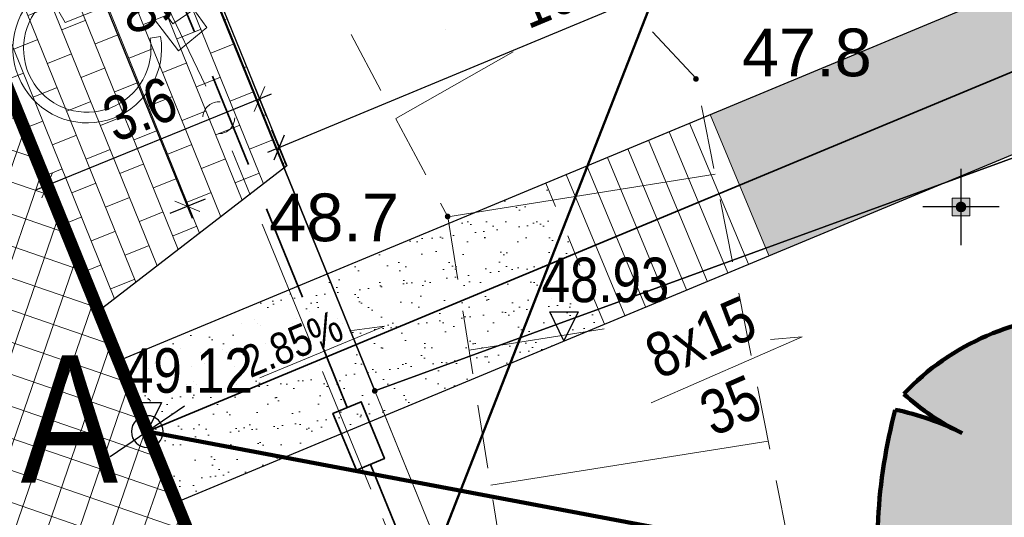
# Model space of a CAD drawing. Header units: metres. Extents: x 0 to 5465380, y 0 to 5925815.
# Tile 28 of 141: x 5463851 to 5463867, y 5925535 to 5925543. Entities that reach past the tile are written whole.
import ezdxf

# ---------------------------------------------------------------- set-up
doc = ezdxf.new("R2010")
doc.units = ezdxf.units.M
for name, pattern in [('1_1MM', [1, 0.5, -0.5]), ('ACAD_ISO10W100', [18.5, 12, -3, 0.5, -3]), ('CENTER2', [1.125, 0.75, -0.125, 0.125, -0.125]), ('HIDDEN', [0.375, 0.25, -0.125]), ('PRZER0_8-0_8', [1.6, 0.8, -0.8]), ('PRZER1-1', [2, 1, -1]), ('PRZER2-1', [3, 2, -1]), ('PRZER3-1', [4, 3, -1]), ('PRZER4-1', [5, 4, -1])]:
    doc.linetypes.add(name, pattern=pattern)
for name, color, linetype, lineweight in [('! DB - Krawężnik kamienny 15x30 obniżony do 3cm', 5, 'HIDDEN', 30), ('! DB - Nawierzchnia zjazdów', 6, 'Continuous', 30), ('!_proj_t_miasto', 30, 'HIDDEN', 35), ('#DEMCAD_OPR.OŚW.ZEW_1_Nr_Pióra__3', 30, 'Continuous', 18), ('#DEMCAD_OPR.OŚW.ZEW_1_Nr_Pióra__5', 161, 'Continuous', 25), ('#DEMCAD_OPR.OŚW.ZEW_1_Nr_Pióra__6', 5, 'Continuous', 35), ('$DR - krawężnik obniżony 15x22 h2cm', 202, '1_1MM', 13), ('$DR - krawężnik wyniesiony 15x30 h12cm', 202, 'Continuous', 30), ('$DR - obrzeże 8x30', 34, 'Continuous', 30), ('$DR - osie ścieżek', 7, 'CENTER2', 15), ('$DR - schody', 7, 'Continuous', 13), ('$DR - spadki nawierzchni', 250, 'Continuous', 0), ('$DR - wyp. chodnik', 44, 'Continuous', 5), ('$DR - wyp. miejsca postojowe', 20, 'Continuous', 5), ('$DR - zał. arch.', 7, 'Continuous', 13), ('$DR - zał. droga', 7, 'Continuous', 13), ('$DR - zał. mapa', 250, 'Continuous', 0), ('____rosliny_Nr_Pióra__161', 62, 'Continuous', 0), ('____rosliny_Nr_Pióra__165', 62, 'Continuous', 200), ('____rosliny_Nr_Pióra__2', 251, 'Continuous', 15), ('_LL_KS_Opisy_Nr_Pióra__7', 7, 'Continuous', 35), ('MODULES_Nr_Pióra__197', 113, 'Continuous', 50)]:
    doc.layers.add(name, color=color, linetype=linetype, lineweight=lineweight)
for name, color, linetype in [('$DR - opis', 1, 'Continuous'), ('$DR - rzędne', 1, 'Continuous'), ('$DR - wymiary', 7, 'Continuous'), ('____rosliny', 7, 'Continuous'), ('AecObjExplode_rys 1_Vport_D5A', 7, 'Continuous'), ('AecObjExplode_rys 3_Vport_DDD', 7, 'Continuous'), ('AecObjExplode_rys 4_Vport_E22', 7, 'Continuous'), ('C-DROGI-SYTUACJA', 7, 'Continuous'), ('C-DROGI-SYTUACJA-ETYKIETY', 7, 'Continuous')]:
    doc.layers.add(name, color=color, linetype=linetype)
for name, color, linetype, lineweight, true_color in [('CC_Punkt wysokościowy', 7, 'Continuous', 18, 0x0a0909), ('CC_Skarpa', 7, 'PRZER2-1', 18, 0x0a0909), ('EGBD03', 7, 'Continuous', 18, 0x008000), ('EGBK02', 7, 'PRZER3-1', 18, 0x008000), ('EGBP04', 7, 'Continuous', 18, 0x008000), ('EGBU01', 7, 'PRZER1-1', 18, 0x008000), ('ZUD_22_2022_t', 7, 'PRZER4-1', 18, 0xff9100)]:
    doc.layers.add(name, color=color, linetype=linetype, lineweight=lineweight, true_color=true_color)
doc.styles.add('Arial', font='arial.ttf')
doc.styles.add('ARIAL 2', font='ARIALN.TTF')
doc.dimstyles.new('LINIOWY', dxfattribs={"dimtxt": 0.7, "dimasz": 0.3, "dimexe": 0.3, "dimexo": 0, "dimgap": 0.2, "dimtad": 1, "dimzin": 9, "dimdsep": 46, "dimtxsty": 'ARIAL 2', "dimblk": 'OBLIQUE', "dimcen": 0, "dimdle": 0.2, "dimclrd": 7, "dimclre": 7, "dimclrt": 1, "dimadec": 0, "dimazin": 0, "dimtfac": 1, "dimtofl": 0, "dimtmove": 1, "dimatfit": 3, "dimldrblk": 'OBLIQUE', "dimfxl": 0.3, "dimfxlon": 1, "dimtolj": 1, "dimtzin": 1, "dimarcsym": 0})
pattern_1 = [(37.5, (500, 0), (-0.01600031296, 0.48941323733), [0, -0.38608, 0, -0.4318, 0, -0.41275]), (7.5, (500, 0), (0.44952328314, 0.71682510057), [0, -0.20828, 0, -0.34798, 0, -0.13335]), (327.5, (499.6876, 0), (0.790992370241, 0.001437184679), [0, -0.127, 0, -0.4572, 0, -0.5969]), (317.5, (499.6876, 0), (0.76355645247, 0.22292932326), [0, -0.0635, 0, -0.29972, 0, -0.3429])]

# ---------------------------------------------------------------- blocks, each defined once
blk = doc.blocks.new('EPPGN')
blk.add_hatch(color=0).paths.add_polyline_path([(0, -0.09), (0.027812, -0.085595), (0.052901, -0.072812), (0.072812, -0.052901), (0.085595, -0.027812), (0.09, 0), (0.085595, 0.027812), (0.072812, 0.052901), (0.052901, 0.072812), (0.027812, 0.085595), (0, 0.09), (-0.027812, 0.085595), (-0.052901, 0.072812), (-0.072812, 0.052901), (-0.085595, 0.027812), (-0.09, 0), (-0.085595, -0.027812), (-0.072812, -0.052901), (-0.052901, -0.072812), (-0.027812, -0.085595)])
blk = doc.blocks.new('GK.6640.1913.2022 szara')
at = {"layer": 'CC_Punkt wysokościowy'}
for points in [[(5463862.052, 5925542.017, 1), (5463861.962, 5925542.017, 1)], [(5463858.151, 5925539.856, 1), (5463858.061, 5925539.856, 1)]]:
    blk.add_hatch(color=252, dxfattribs=at).paths.add_polyline_path(points)
at = {"layer": 'CC_Skarpa', "color": 252, "ltscale": 0.5}
for p, q in [((5463862.008, 5925542.025), (5463850.254, 5925554.638)), ((5463850.254, 5925554.638), (5463858.11, 5925539.853)), ((5463864.924, 5925527.372), (5463862.008, 5925542.025)), ((5463858.11, 5925539.853), (5463860.592, 5925524.286))]:
    blk.add_line(p, q, dxfattribs=at)
at = {"layer": 'CC_Skarpa', "color": 252, "linetype": 'Continuous'}
for p, q in [((5463858.11, 5925539.853), (5463862.307, 5925540.523)), ((5463858.444, 5925537.755), (5463860.567, 5925538.093)), ((5463858.783, 5925535.632), (5463863.142, 5925536.327))]:
    blk.add_line(p, q, dxfattribs=at)
blk.add_lwpolyline([(5463857.29, 5925541.396), (5463859.136, 5925542.442)], dxfattribs=at)
at = {"layer": 'EGBD03', "color": 52, "linetype": 'Continuous', "lineweight": 30}
blk.add_lwpolyline([(5463976.53, 5925486.659), (5463970.344, 5925578.524), (5463983.032, 5925590.042), (5463928.32, 5925650.72), (5463927.256, 5925651.9), (5463894.766, 5925638.737), (5463911.73, 5925597.06), (5463843.77, 5925569.527), (5463856.962, 5925537.116), (5463925.884, 5925562.287), (5463928.865, 5925568.698), (5463933.562, 5925570.413), (5463940.422, 5925551.628), (5463935.726, 5925549.913), (5463929.655, 5925553.021), (5463860.732, 5925527.855), (5463901.732, 5925427.127), (5463960.738, 5925457.702)], close=True, dxfattribs=at)
blk.add_lwpolyline([(5463824.164, 5925585.789), (5463828.477, 5925575.152), (5463845.745, 5925532.569), (5463890.8, 5925421.463), (5463901.732, 5925427.127), (5463860.732, 5925527.855), (5463929.655, 5925553.021), (5463935.726, 5925549.913), (5463940.422, 5925551.628), (5463933.562, 5925570.413), (5463928.865, 5925568.698), (5463925.884, 5925562.287), (5463856.962, 5925537.116), (5463843.77, 5925569.527)], dxfattribs=at)
at = {"layer": 'EGBK02', "color": 252, "linetype": 'PRZER3-1', "lineweight": 18, "ltscale": 0.5}
blk.add_lwpolyline([(5463856.962, 5925537.116), (5463860.732, 5925527.855), (5463899.34, 5925515.62), (5463908.85, 5925504.3), (5463937.87, 5925497.24), (5463946.13, 5925487.11), (5463947.1, 5925482.79), (5463950.95, 5925472.07), (5463950.99, 5925465.56), (5463952.34, 5925458.74), (5463949.58, 5925451.92), (5463960.738, 5925457.702), (5463976.53, 5925486.659), (5463970.344, 5925578.524), (5463983.032, 5925590.042), (5463928.32, 5925650.72), (5463927.256, 5925651.9), (5463894.766, 5925638.737), (5463911.73, 5925597.06), (5463843.77, 5925569.527)], close=True, dxfattribs=at)
blk.add_lwpolyline([(5463949.58, 5925451.92), (5463952.34, 5925458.74), (5463950.99, 5925465.56), (5463950.95, 5925472.07), (5463947.1, 5925482.79), (5463946.13, 5925487.11), (5463937.87, 5925497.24), (5463908.85, 5925504.3), (5463899.34, 5925515.62), (5463860.732, 5925527.855), (5463856.962, 5925537.116), (5463843.77, 5925569.527), (5463911.73, 5925597.06), (5463894.766, 5925638.737), (5463873.872, 5925630.272)], dxfattribs=at)
at = {"layer": 'EGBU01', "color": 252, "linetype": 'PRZER1-1', "ltscale": 0.5}
blk.add_lwpolyline([(5463856.962, 5925537.116), (5463860.732, 5925527.855), (5463899.34, 5925515.62), (5463908.85, 5925504.3), (5463937.87, 5925497.24), (5463946.13, 5925487.11), (5463947.1, 5925482.79), (5463950.95, 5925472.07), (5463950.99, 5925465.56), (5463952.34, 5925458.74), (5463949.58, 5925451.92), (5463960.738, 5925457.702), (5463976.53, 5925486.659), (5463970.344, 5925578.524), (5463983.032, 5925590.042), (5463928.32, 5925650.72), (5463927.256, 5925651.9), (5463894.766, 5925638.737), (5463911.73, 5925597.06), (5463843.77, 5925569.527)], close=True, dxfattribs=at)
blk.add_lwpolyline([(5463860.732, 5925527.855), (5463856.962, 5925537.116), (5463843.77, 5925569.527), (5463911.73, 5925597.06), (5463894.766, 5925638.737), (5463873.872, 5925630.272)], dxfattribs=at)
at = {"layer": 'ZUD_22_2022_t', "color": 252, "ltscale": 0.5}
for points in [[(5463854.305, 5925541.906), (5463851.991, 5925546.745), (5463846.281, 5925562.073), (5463842.347, 5925571.734)], [(5463877.765, 5925484.682), (5463854.719, 5925540.887)]]:
    blk.add_lwpolyline(points, dxfattribs=at)
at = {"layer": 'ZUD_22_2022_t', "color": 252, "linetype": 'PRZER0_8-0_8', "ltscale": 0.5}
blk.add_circle((5463854.511, 5925541.407), 0.25, dxfattribs=at)
at = {"layer": 'EGBP04', "color": 252, "lineweight": 18, "xscale": 0.5, "yscale": 0.5}
blk.add_blockref('EPPGN', (5463856.962, 5925537.116), dxfattribs=at)
at = {"layer": 'CC_Punkt wysokościowy', "color": 252, "lineweight": 0, "style": 'Arial'}
for s, p in [('47.8', (5463862.73, 5925542.059)), ('48.7', (5463855.303, 5925539.467))]:
    blk.add_text(s, height=0.75, dxfattribs=at).set_placement(p)
blk = doc.blocks.new('Znak osoby niepełnospr 12', base_point=(5464021.331, 5925651.474))
at = {"layer": '____rosliny_Nr_Pióra__2', "linetype": 'Continuous'}
for p, q in [((5464020.815, 5925653.231), (5464021.002, 5925651.833)), ((5464021.148, 5925652.591), (5464021.049, 5925653.076)), ((5464022.023, 5925652.588), (5464021.148, 5925652.591)), ((5464022.022, 5925652.397), (5464022.023, 5925652.588)), ((5464020.74, 5925652.41), (5464020.763, 5925652.238)), ((5464021.257, 5925652.058), (5464021.187, 5925652.4)), ((5464021.187, 5925652.4), (5464022.022, 5925652.397)), ((5464022.346, 5925652.053), (5464021.257, 5925652.058)), ((5464022.562, 5925651.176), (5464022.346, 5925652.053)), ((5464021.002, 5925651.833), (5464022.189, 5925651.828)), ((5464022.189, 5925651.828), (5464022.482, 5925650.754)), ((5464022.95, 5925651.26), (5464022.562, 5925651.176)), ((5464023.034, 5925650.921), (5464022.95, 5925651.26)), ((5464022.308, 5925651.065), (5464022.145, 5925651.102)), ((5464022.482, 5925650.754), (5464023.034, 5925650.921))]:
    blk.add_line(p, q, dxfattribs=at)
for centre, major_axis, start_param, end_param in [((5464021.093, 5925653.414), (0.334, 0), 4.583801, 10.008202), ((5464021.169, 5925651.324), (1.168, 0), 1.947533, 6.059917), ((5464021.169, 5925651.324), (1.001, 0), 1.989195, 6.059917)]:
    blk.add_ellipse(centre, major_axis=major_axis, ratio=0.999933, start_param=start_param, end_param=end_param, dxfattribs=at)
blk = doc.blocks.new('Symbol drzewa rzut 1 12_2', base_point=(5464021.331, 5925651.474))
at = {"layer": '____rosliny_Nr_Pióra__161', "linetype": 'Continuous'}
blk.add_hatch(color=256, dxfattribs=at).paths.add_polyline_path([(5464019.976, 5925648.908, 0.102387), (5464021.145, 5925648.482, 0.189926), (5464022.532, 5925648.9, 0.058172), (5464022.043, 5925650.033, 0.060987), (5464022.784, 5925649.08, 0.261493), (5464023.889, 5925650.213, -0.023868), (5464024.071, 5925650.708, 0.176093), (5464024.209, 5925652.088, -0.033475), (5464022.89, 5925651.757, 0.059133), (5464024.03, 5925652.246, 0.165491), (5464023.55, 5925653.464, 0.138163), (5464021.983, 5925654.408, 0.117282), (5464021.574, 5925653.179, -0.017941), (5464021.76, 5925654.455, 0.21157), (5464018.862, 5925653.307, 0.07472), (5464019.763, 5925652.668, 0.066738), (5464018.72, 5925653.064, 0.048896), (5464018.403, 5925651.358, 0.176271), (5464018.949, 5925649.555, -0.009616), (5464019.736, 5925650.192, 0.030984), (5464019.1, 5925649.388, -0.00375)], flags=0)
at = {"layer": '____rosliny_Nr_Pióra__165', "linetype": 'Continuous'}
for centre, radius, start, end in [((5464021.606, 5925650.61), 3.848, 87.7038, 135.4874), ((5464039.435, 5925651.228), 17.968, 169.6537, 173.7651), ((5464024.363, 5925652.933), 2.799, 148.201, 174.9578), ((5464021.092, 5925651.156), 3.372, 43.1971, 74.6625), ((5464022, 5925652.149), 2.032, 2.7308, 40.3178), ((5464021.44, 5925655.985), 3.717, 226.083, 243.1759), ((5464027.263, 5925650.594), 8.893, 163.8748, 175.0721), ((5464017.763, 5925648.978), 4.197, 61.5472, 76.8198), ((5464021.4, 5925656.805), 5.263, 286.4462, 299.9827), ((5464021.086, 5925661.76), 10.165, 280.2246, 287.8936), ((5464022.242, 5925651.587), 2.029, 334.319, 14.2669), ((5464021.154, 5925651.207), 2.755, 176.8614, 216.849), ((5464029.159, 5925648.553), 5.525, 157.0402, 162.5092), ((5464022.327, 5925650.631), 1.616, 286.4227, 345.04), ((5464035.9, 5925629.435), 26.309, 127.9083, 130.1121), ((5464025.894, 5925644.662), 8.277, 138.0797, 145.1786), ((5464026.305, 5925652.583), 4.967, 210.8951, 224.8549), ((5464017.436, 5925647.374), 5.32, 16.6807, 29.9976), ((5463987.474, 5925590.705), 66.663, 60.81982, 61.67915), ((5464021.589, 5925651.518), 3.068, 238.2841, 261.668), ((5464021.307, 5925650.451), 1.976, 265.2902, 308.3056)]:
    blk.add_arc(centre, radius, start, end, dxfattribs=at)
blk = doc.blocks.new('świetlica_bezrzecze_PB_PZT oczyszczony')
at = {"layer": '#DEMCAD_OPR.OŚW.ZEW_1_Nr_Pióra__3', "linetype": 'Continuous'}
blk.add_hatch(color=256, dxfattribs=at).paths.add_polyline_path([(5463866.242, 5925540.006, 1), (5463866.097, 5925540.006, 1)], flags=0)
at = {"layer": '#DEMCAD_OPR.OŚW.ZEW_1_Nr_Pióra__6', "linetype": 'Continuous'}
blk.add_hatch(color=256, dxfattribs=at).paths.add_polyline_path([(5463866.31, 5925540.146), (5463866.03, 5925540.146), (5463866.03, 5925539.866), (5463866.31, 5925539.866)], flags=0)
at = {"layer": '#DEMCAD_OPR.OŚW.ZEW_1_Nr_Pióra__3', "linetype": 'Continuous', "flags": 128}
blk.add_lwpolyline([(5463866.03, 5925540.146), (5463866.31, 5925540.146), (5463866.31, 5925539.866), (5463866.03, 5925539.866)], close=True, dxfattribs=at)
at = {"layer": '#DEMCAD_OPR.OŚW.ZEW_1_Nr_Pióra__5', "linetype": 'Continuous', "flags": 128}
for points in [[(5463866.17, 5925540.606), (5463866.17, 5925539.406)], [(5463866.77, 5925540.006), (5463865.57, 5925540.006)]]:
    blk.add_lwpolyline(points, dxfattribs=at)
at = {"layer": '#DEMCAD_OPR.OŚW.ZEW_1_Nr_Pióra__6', "linetype": 'Continuous'}
blk.add_circle((5463866.17, 5925540.006), 0.0725, dxfattribs=at)
at = {"layer": '_LL_KS_Opisy_Nr_Pióra__7', "linetype": 'Continuous'}
blk.add_line((5463858.07, 5925542.795), (5463858.07, 5925542.795), dxfattribs=at)
at = {"layer": 'MODULES_Nr_Pióra__197', "linetype": 'Continuous'}
blk.add_line((5463857.403, 5925533.235), (5463864.903, 5925552.41), dxfattribs=at)
at = {"layer": '____rosliny', "linetype": 'Continuous'}
for name, p, rotation in [('Znak osoby niepełnospr 12', (5463852.538, 5925542.695), 22.10784452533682), ('Symbol drzewa rzut 1 12_2', (5463867.791, 5925535.3), 1.544128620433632)]:
    blk.add_blockref(name, p, dxfattribs=dict(at, rotation=rotation))
blk = doc.blocks.new('Rys. 2. Plan sytuacyjny Cynamonowa')
at = {"layer": '! DB - Nawierzchnia zjazdów', "lineweight": 9, "true_color": 0x5994a6}
h = blk.add_hatch(dxfattribs=at)
h.set_pattern_fill('ANSI37', color=135, scale=0.15, angle=26)
h.set_pattern_definition([(71, (0, 0), (-0.45030322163, 0.15505183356), []), (161, (0, 0), (-0.15505183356, -0.45030322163), [])])
edge = h.paths.add_edge_path()
edge.add_line((5463812.143, 5925608.65), (5463827.843, 5925615.171))
edge.add_arc((5463830.144, 5925609.63), 6, 112.5554, 202.1104)
edge.add_line((5463824.586, 5925607.372), (5463896.975, 5925429.191))
edge.add_arc((5463902.534, 5925431.449), 6, 202.1104, 297.3667)
edge.add_line((5463905.292, 5925426.121), (5463890.131, 5925418.273))
edge.add_arc((5463887.373, 5925423.602), 6, 297.3667, 382.1104)
edge.add_line((5463892.931, 5925425.86), (5463820.003, 5925605.367))
edge.add_arc((5463814.444, 5925603.109), 6, 22.1104, 112.5569)
at = {"layer": '! DB - Krawężnik kamienny 15x30 obniżony do 3cm', "color": 0, "lineweight": 50, "ltscale": 7}
blk.add_lwpolyline([(5463827.843, 5925615.171, 0.2, 0.2, 0.41194), (5463824.586, 5925607.372, 0.2, 0.2, 0), (5463896.975, 5925429.191, 0.2, 0.2, 0.441346), (5463905.292, 5925426.121, 0.2, 0.2, 0), (5463890.131, 5925418.273, 0.2, 0.2, 0.387592), (5463892.931, 5925425.86, 0.2, 0.2, 0), (5463820.003, 5925605.367, 0.2, 0.2, 0.416498), (5463812.143, 5925608.65, 0, 0, 0)], format="xyseb", dxfattribs=at)
at = {"layer": '!_proj_t_miasto', "ltscale": 6}
for points in [[(5463826.418, 5925610.832), (5463856.529, 5925536.854)], [(5463856.894, 5925535.959), (5463901.313, 5925426.828)]]:
    blk.add_lwpolyline(points, dxfattribs=at)
at = {"layer": '!_proj_t_miasto', "linetype": 'ByBlock', "ltscale": 6}
blk.add_lwpolyline([(5463856.675, 5925535.867), (5463856.303, 5925536.762), (5463856.749, 5925536.944), (5463857.112, 5925536.051), (5463856.675, 5925535.867)], dxfattribs=at)
blk = doc.blocks.new('_OBLIQUE')
at = {"color": 0, "linetype": 'ByBlock'}
blk.add_line((-0.5, -0.5), (0.5, 0.5), dxfattribs=at)
blk = doc.blocks.new('*D13')
at = {"layer": '$DR - spadki nawierzchni', "color": 7, "lineweight": -2, "transparency": 16777216}
for p, q in [((5463852.038, 5925545.688), (5463851.482, 5925545.462)), ((5463851.685, 5925545.76), (5463854.093, 5925539.831)), ((5463854.296, 5925540.129), (5463853.74, 5925539.903))]:
    blk.add_line(p, q, dxfattribs=at)
at = {"layer": 'Defpoints', "color": 0, "transparency": 16777216}
for p in [(5463853.32, 5925546.209), (5463855.578, 5925540.65), (5463854.018, 5925540.016)]:
    blk.add_point(p, dxfattribs=at)
at = {"layer": '$DR - spadki nawierzchni', "color": 7, "lineweight": -2, "transparency": 16777216, "xscale": 0.3, "yscale": 0.3, "zscale": 0.3}
for p, rotation in [((5463851.76, 5925545.575), 112.1081541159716), ((5463854.018, 5925540.016), 292.1081541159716)]:
    blk.add_blockref('_OBLIQUE', p, dxfattribs=dict(at, rotation=rotation))
at = {"layer": '$DR - spadki nawierzchni', "color": 1, "transparency": 16777216, "insert": (5463853.405, 5925543.006), "char_height": 0.7, "attachment_point": 5, "rotation": 292.1082, "style": 'ARIAL 2'}
blk.add_mtext('\\A1;6', dxfattribs=at)
blk = doc.blocks.new('*D14')
at = {"layer": '$DR - spadki nawierzchni', "color": 7, "lineweight": -2, "transparency": 16777216}
for p, q in [((5463855.263, 5925541.424), (5463855.038, 5925541.98)), ((5463855.336, 5925541.777), (5463851.63, 5925540.272)), ((5463851.929, 5925540.069), (5463851.703, 5925540.625))]:
    blk.add_line(p, q, dxfattribs=at)
at = {"layer": 'Defpoints', "color": 0, "transparency": 16777216}
for p in [(5463855.578, 5925540.65), (5463851.816, 5925540.347), (5463852.243, 5925539.295)]:
    blk.add_point(p, dxfattribs=at)
at = {"layer": '$DR - spadki nawierzchni', "color": 7, "lineweight": -2, "transparency": 16777216, "xscale": 0.3, "yscale": 0.3, "zscale": 0.3}
for p, rotation in [((5463855.15, 5925541.702), 22.11035172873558), ((5463851.816, 5925540.347), 202.1103517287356)]:
    blk.add_blockref('_OBLIQUE', p, dxfattribs=dict(at, rotation=rotation))
at = {"layer": '$DR - spadki nawierzchni', "color": 1, "transparency": 16777216, "insert": (5463853.273, 5925541.541), "char_height": 0.7, "attachment_point": 5, "rotation": 22.1104, "style": 'ARIAL 2'}
blk.add_mtext('\\A1;3.6', dxfattribs=at)
blk = doc.blocks.new('*D110')
at = {"layer": '$DR - wymiary', "color": 7, "lineweight": -2, "transparency": 16777216}
for p, q in [((5463865.005, 5925544.584), (5463864.775, 5925545.138)), ((5463865.075, 5925544.937), (5463855.274, 5925540.859)), ((5463855.574, 5925540.659), (5463855.344, 5925541.212))]:
    blk.add_line(p, q, dxfattribs=at)
at = {"layer": 'Defpoints', "color": 0, "transparency": 16777216}
for p in [(5463865.005, 5925544.584), (5463855.459, 5925540.936), (5463855.578, 5925540.65)]:
    blk.add_point(p, dxfattribs=at)
at = {"layer": '$DR - wymiary', "color": 7, "lineweight": -2, "transparency": 16777216, "xscale": 0.3, "yscale": 0.3, "zscale": 0.3}
for p, rotation in [((5463864.89, 5925544.861), 22.59708775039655), ((5463855.459, 5925540.936), 202.5970877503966)]:
    blk.add_blockref('_OBLIQUE', p, dxfattribs=dict(at, rotation=rotation))
at = {"layer": '$DR - wymiary', "color": 1, "transparency": 16777216, "insert": (5463859.96, 5925543.413), "char_height": 0.7, "attachment_point": 5, "rotation": 22.5971, "style": 'ARIAL 2'}
blk.add_mtext('\\A1;10.2', dxfattribs=at)
blk = doc.blocks.new('*D135')
at = {"layer": '$DR - wymiary', "color": 7, "lineweight": -2, "transparency": 16777216}
for p, q in [((5463954.935, 5925543.267), (5463950.079, 5925543.267)), ((5463955.535, 5925542.11), (5463954.935, 5925543.267)), ((5463956.528, 5925542.11), (5463955.535, 5925542.11))]:
    blk.add_line(p, q, dxfattribs=at)
at = {"layer": 'Defpoints', "color": 0, "transparency": 16777216}
for p in [(5463954.335, 5925543.267), (5463956.528, 5925542.11), (0, 0)]:
    blk.add_point(p, dxfattribs=at)
at = {"layer": '$DR - wymiary', "color": 1, "transparency": 16777216, "insert": (5463952.107, 5925543.825), "char_height": 0.7, "attachment_point": 5, "style": 'ARIAL 2'}
blk.add_mtext('\\A1;5925542.11', dxfattribs=at)
blk = doc.blocks.new('*D136')
at = {"layer": '$DR - wymiary', "color": 7, "lineweight": -2, "transparency": 16777216}
blk.add_line((5463956.528, 5925542.11), (5463956.528, 5925536.093), dxfattribs=at)
at = {"layer": 'Defpoints', "color": 0, "transparency": 16777216}
for p in [(5463956.528, 5925542.11), (5463956.528, 5925540.459), (0, 0)]:
    blk.add_point(p, dxfattribs=at)
at = {"layer": '$DR - wymiary', "color": 1, "transparency": 16777216, "insert": (5463955.971, 5925538.176), "char_height": 0.7, "attachment_point": 5, "rotation": 90, "style": 'ARIAL 2'}
blk.add_mtext('\\A1;5463956.53', dxfattribs=at)
blk = doc.blocks.new('*D137')
at = {"layer": '$DR - wymiary', "color": 7, "lineweight": -2, "transparency": 16777216}
blk.add_line((5463958.724, 5925585.382), (5463964.93, 5925585.382), dxfattribs=at)
at = {"layer": 'Defpoints', "color": 0, "transparency": 16777216}
for p in [(5463958.724, 5925585.382), (5463960.561, 5925585.382), (0, 0)]:
    blk.add_point(p, dxfattribs=at)
at = {"layer": '$DR - wymiary', "color": 1, "transparency": 16777216, "insert": (5463962.845, 5925585.94), "char_height": 0.7, "attachment_point": 5, "style": 'ARIAL 2'}
blk.add_mtext('\\A1;5925585.38', dxfattribs=at)
blk = doc.blocks.new('*D138')
at = {"layer": '$DR - wymiary', "color": 7, "lineweight": -2, "transparency": 16777216}
blk.add_line((5463958.724, 5925585.382), (5463958.724, 5925592.131), dxfattribs=at)
at = {"layer": 'Defpoints', "color": 0, "transparency": 16777216}
for p in [(5463958.724, 5925587.769), (5463958.724, 5925585.382), (0, 0)]:
    blk.add_point(p, dxfattribs=at)
at = {"layer": '$DR - wymiary', "color": 1, "transparency": 16777216, "insert": (5463958.166, 5925590.05), "char_height": 0.7, "attachment_point": 5, "rotation": 90, "style": 'ARIAL 2'}
blk.add_mtext('\\A1;5463958.72', dxfattribs=at)
blk = doc.blocks.new('*D139')
at = {"layer": '$DR - wymiary', "color": 7, "lineweight": -2, "transparency": 16777216}
blk.add_line((5463922.753, 5925589.968), (5463916.372, 5925589.968), dxfattribs=at)
at = {"layer": 'Defpoints', "color": 0, "transparency": 16777216}
for p in [(5463920.738, 5925589.968), (5463922.753, 5925589.968), (0, 0)]:
    blk.add_point(p, dxfattribs=at)
at = {"layer": '$DR - wymiary', "color": 1, "transparency": 16777216, "insert": (5463918.455, 5925590.526), "char_height": 0.7, "attachment_point": 5, "style": 'ARIAL 2'}
blk.add_mtext('\\A1;5925589.97', dxfattribs=at)
blk = doc.blocks.new('*D140')
at = {"layer": '$DR - wymiary', "color": 7, "lineweight": -2, "transparency": 16777216}
blk.add_line((5463922.753, 5925589.968), (5463922.753, 5925583.407), dxfattribs=at)
at = {"layer": 'Defpoints', "color": 0, "transparency": 16777216}
for p in [(5463922.753, 5925589.968), (5463922.753, 5925587.778), (0, 0)]:
    blk.add_point(p, dxfattribs=at)
at = {"layer": '$DR - wymiary', "color": 1, "transparency": 16777216, "insert": (5463922.195, 5925585.493), "char_height": 0.7, "attachment_point": 5, "rotation": 90, "style": 'ARIAL 2'}
blk.add_mtext('\\A1;5463922.75', dxfattribs=at)
blk = doc.blocks.new('*D141')
at = {"layer": '$DR - wymiary', "color": 7, "lineweight": -2, "transparency": 16777216}
blk.add_line((5463902.252, 5925579.937), (5463902.252, 5925574.012), dxfattribs=at)
at = {"layer": 'Defpoints', "color": 0, "transparency": 16777216}
for p in [(5463902.252, 5925579.937), (5463902.252, 5925578.383), (0, 0)]:
    blk.add_point(p, dxfattribs=at)
at = {"layer": '$DR - wymiary', "color": 1, "transparency": 16777216, "insert": (5463901.695, 5925576.097), "char_height": 0.7, "attachment_point": 5, "rotation": 90, "style": 'ARIAL 2'}
blk.add_mtext('\\A1;5463902.25', dxfattribs=at)
blk = doc.blocks.new('*D142')
at = {"layer": '$DR - wymiary', "color": 7, "lineweight": -2, "transparency": 16777216}
blk.add_line((5463902.252, 5925579.937), (5463895.575, 5925579.937), dxfattribs=at)
at = {"layer": 'Defpoints', "color": 0, "transparency": 16777216}
for p in [(5463899.94, 5925579.937), (5463902.252, 5925579.937), (0, 0)]:
    blk.add_point(p, dxfattribs=at)
at = {"layer": '$DR - wymiary', "color": 1, "transparency": 16777216, "insert": (5463897.658, 5925580.495), "char_height": 0.7, "attachment_point": 5, "style": 'ARIAL 2'}
blk.add_mtext('\\A1;5925579.94', dxfattribs=at)
blk = doc.blocks.new('AeccTickCircle')
at = {"color": 0, "linetype": 'ByBlock', "lineweight": -2}
blk.add_circle((0, 0), 0.5, dxfattribs=at)
blk = doc.blocks.new('AecObjExplode_rys 1_Vport_D5A')
at = {"layer": 'C-DROGI-SYTUACJA', "color": 152, "linetype": 'ACAD_ISO10W100', "lineweight": 35, "ltscale": 4}
blk.add_line((5463853.388, 5925536.476), (5463889.191, 5925551.378), dxfattribs=at)
at = {"layer": '$DR - wymiary', "color": 1, "linetype": 'Continuous', "lineweight": -3, "extrusion": (4.70569e-17, -1.13063e-16, -1), "xscale": 0.4999999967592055, "yscale": 0.4999999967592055, "zscale": 0.4999999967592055, "rotation": 157.4029122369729}
blk.add_blockref('AeccTickCircle', (-5463853.388, 5925536.476), dxfattribs=at)
at = {"layer": 'C-DROGI-SYTUACJA-ETYKIETY', "color": 7, "linetype": 'Continuous', "lineweight": -3}
blk.add_leader([(5463853.388, 5925536.476), (5463864.347, 5925534.409)], dimstyle='LINIOWY', override={"dimscale": 1, "dimasz": 0, "dimclrd": 256, "dimlwd": 65535}, dxfattribs=at)
blk = doc.blocks.new('AecObjExplode_rys 4_Vport_E22')
at = {"layer": 'C-DROGI-SYTUACJA', "color": 152, "linetype": 'ACAD_ISO10W100', "lineweight": 35, "ltscale": 4}
blk.add_line((5463853.388, 5925536.476), (5463889.191, 5925551.378), dxfattribs=at)
at = {"layer": '$DR - wymiary', "color": 1, "linetype": 'Continuous', "lineweight": -3, "extrusion": (4.70569e-17, -1.13063e-16, -1), "xscale": 0.500000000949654, "yscale": 0.500000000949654, "zscale": 0.500000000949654, "rotation": 157.4029122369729}
blk.add_blockref('AeccTickCircle', (-5463853.388, 5925536.476), dxfattribs=at)
at = {"layer": 'C-DROGI-SYTUACJA-ETYKIETY', "color": 7, "linetype": 'Continuous', "lineweight": -3}
blk.add_leader([(5463853.388, 5925536.476), (5463864.347, 5925534.409)], dimstyle='LINIOWY', override={"dimscale": 1, "dimasz": 0, "dimclrd": 256, "dimlwd": 65535}, dxfattribs=at)
blk = doc.blocks.new('AecObjExplode_rys 3_Vport_DDD')
at = {"layer": 'C-DROGI-SYTUACJA', "color": 152, "linetype": 'ACAD_ISO10W100', "lineweight": 35, "ltscale": 4}
blk.add_line((5463853.388, 5925536.476), (5463889.191, 5925551.378), dxfattribs=at)
at = {"layer": '$DR - wymiary', "color": 1, "linetype": 'Continuous', "lineweight": -3, "extrusion": (4.70569e-17, -1.13063e-16, -1), "xscale": 0.4999999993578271, "yscale": 0.4999999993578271, "zscale": 0.4999999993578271, "rotation": 157.4029122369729}
blk.add_blockref('AeccTickCircle', (-5463853.388, 5925536.476), dxfattribs=at)
at = {"layer": 'C-DROGI-SYTUACJA-ETYKIETY', "color": 7, "linetype": 'Continuous', "lineweight": -3}
blk.add_leader([(5463853.388, 5925536.476), (5463864.347, 5925534.409)], dimstyle='LINIOWY', override={"dimscale": 1, "dimasz": 0, "dimclrd": 256, "dimlwd": 65535}, dxfattribs=at)

msp = doc.modelspace()

# ---------------------------------------------------------------- hatches: boundary and pattern name
at = {"layer": '$DR - wyp. chodnik'}
h = msp.add_hatch(dxfattribs=at)
h.set_pattern_fill('AR-SAND', color=256, scale=0.01)
h.set_pattern_definition(pattern_1)
h.paths.add_polyline_path([(5463958.811, 5925573.433, 1.284126), (5463952.971, 5925595.856), (5463945.622, 5925613.63), (5463944.143, 5925613.018), (5463946.37, 5925607.633, 0.194771), (5463934.37, 5925592.77, 0.959366), (5463910.944, 5925588.139, 1.531072), (5463902.406, 5925567.988), (5463893.559, 5925564.306, 0.384254), (5463887.764, 5925552.083), (5463862.231, 5925541.456), (5463863.153, 5925539.241), (5463888.637, 5925549.847), (5463903.669, 5925513.728), (5463903.08, 5925513.225), (5463904.38, 5925511.705), (5463904.595, 5925511.889), (5463910.657, 5925504.009), (5463924.399, 5925502.717), (5463924.162, 5925500.211), (5463926.552, 5925499.986), (5463926.788, 5925502.493), (5463940.548, 5925501.199), (5463939.758, 5925492.8), (5463941.75, 5925492.612), (5463945.889, 5925536.637, 1.642027), (5463958.177, 5925553.955)])
h.paths.add_polyline_path([(5463914.368, 5925570.584, -0.565703), (5463929.546, 5925559.395), (5463926.129, 5925523.186), (5463905.587, 5925514.846), (5463890.146, 5925551.946, -0.414214), (5463894.404, 5925562.275)], flags=16)
h.paths.add_polyline_path([(5463892.202, 5925579.937, -1), (5463912.302, 5925579.937, -1)], flags=16)
h.paths.add_polyline_path([(5463910.621, 5925571.408, 0.241691), (5463914.061, 5925581.767, 0.332), (5463928.141, 5925579.302), (5463928.394, 5925578.805)], flags=16)
h.paths.add_polyline_path([(5463921.709, 5925573.639), (5463929.394, 5925576.838), (5463944.809, 5925546.509), (5463940.735, 5925503.19), (5463926.976, 5925504.484), (5463932.165, 5925559.475, 0.382129)], flags=16)
h.paths.add_polyline_path([(5463912.703, 5925589.968, -1), (5463932.803, 5925589.968, -1)], flags=16)
h.paths.add_polyline_path([(5463929.85, 5925580.354, 0.111618), (5463933.295, 5925584.342, 0.375671), (5463956.374, 5925560.041), (5463956.18, 5925554.068, 0.258572), (5463946.204, 5925548.178)], flags=16)
h.paths.add_polyline_path([(5463947.101, 5925605.865), (5463951.602, 5925594.979, 0.663307), (5463956.814, 5925573.586), (5463956.436, 5925561.944, -0.732242)], flags=16)
h.paths.add_polyline_path([(5463948.674, 5925585.382, -1), (5463968.774, 5925585.382, -1)], flags=16)
h.paths.add_polyline_path([(5463956.118, 5925552.165), (5463955.923, 5925546.165, 8.05786), (5463957.918, 5925545.968), (5463958.115, 5925552.043, -20.041857)], flags=16)
h.paths.add_polyline_path([(5463926.126, 5925521.027), (5463924.587, 5925504.708), (5463911.711, 5925505.919), (5463906.286, 5925512.971)], flags=16)
h = msp.add_hatch(dxfattribs=at)
h.set_pattern_fill('AR-SAND', color=256, scale=0.01)
h.set_pattern_definition(pattern_1)
h.paths.add_polyline_path([(5463859.646, 5925540.381), (5463852.927, 5925537.584), (5463853.849, 5925535.368), (5463860.568, 5925538.165)])
at = {"layer": '$DR - wyp. miejsca postojowe'}
h = msp.add_hatch(dxfattribs=at)
h.set_pattern_fill('AR-B816', color=256, scale=0.002, angle=112)
h.set_pattern_definition([(112, (500, 0), (-0.376807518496, -0.152240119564), []), (202, (500, 0), (-0.224567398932, -0.52904763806), [0.4064, -0.4064])])
h.paths.add_polyline_path([(5463851.062, 5925551.768), (5463847.638, 5925551.372), (5463847.379, 5925551.267), (5463852.619, 5925538.369), (5463855.578, 5925540.65)])

# ---------------------------------------------------------------- linework, layer by layer
at = {"layer": '$DR - krawężnik obniżony 15x22 h2cm', "lineweight": 30, "flags": 128}
for points in [[(5463852.619, 5925538.369), (5463842.689, 5925562.813)], [(5463886.665, 5925454.541), (5463852.619, 5925538.369)]]:
    msp.add_lwpolyline(points, dxfattribs=at)
at = {"layer": '$DR - krawężnik wyniesiony 15x30 h12cm', "flags": 128}
msp.add_lwpolyline([(5463873.223, 5925546.031), (5463872.037, 5925548.88), (5463864.519, 5925545.751), (5463859.415, 5925558.015), (5463848.584, 5925553.615), (5463847.638, 5925551.372), (5463851.062, 5925551.768), (5463855.578, 5925540.65), (5463852.619, 5925538.369)], dxfattribs=at)
at = {"layer": '$DR - obrzeże 8x30', "flags": 128}
msp.add_lwpolyline([(5463944.143, 5925613.018), (5463946.37, 5925607.633, 0.194771), (5463934.37, 5925592.77, 0.959366), (5463910.944, 5925588.139, 1.531072), (5463902.406, 5925567.988), (5463893.559, 5925564.306, 0.384254), (5463887.764, 5925552.083), (5463852.927, 5925537.584)], format="xyb", dxfattribs=at)
msp.add_lwpolyline([(5463853.849, 5925535.368), (5463888.637, 5925549.847), (5463903.669, 5925513.728), (5463896.055, 5925507.22), (5463872.759, 5925501.518), (5463868.323, 5925499.717)], dxfattribs=at)
at = {"layer": '$DR - osie ścieżek', "flags": 128}
msp.add_lwpolyline([(5463853.388, 5925536.476), (5463889.191, 5925551.378)], dxfattribs=at)
at = {"layer": '$DR - rzędne'}
for points in [[(5463859.71, 5925538.357), (5463860.156, 5925538.357), (5463859.933, 5925537.901)], [(5463853.165, 5925536.933), (5463853.612, 5925536.933), (5463853.388, 5925536.476)]]:
    msp.add_lwpolyline(points, close=True, dxfattribs=at)
at = {"layer": '$DR - schody', "flags": 128}
for points in [[(5463862.83, 5925539.106), (5463861.908, 5925541.322)], [(5463863.153, 5925539.241), (5463862.231, 5925541.456)], [(5463862.507, 5925538.972), (5463861.585, 5925541.187)], [(5463862.184, 5925538.837), (5463861.261, 5925541.053)], [(5463861.86, 5925538.703), (5463860.938, 5925540.918)], [(5463861.537, 5925538.568), (5463860.615, 5925540.784)], [(5463861.214, 5925538.434), (5463860.292, 5925540.65)], [(5463860.891, 5925538.299), (5463859.969, 5925540.515)], [(5463861.304, 5925536.927), (5463863.678, 5925537.963), (5463863.179, 5925537.925)]]:
    msp.add_lwpolyline(points, dxfattribs=at)
at = {"layer": '$DR - schody', "linetype": '1_1MM', "flags": 128}
msp.add_lwpolyline([(5463860.568, 5925538.165), (5463859.646, 5925540.381)], dxfattribs=at)
at = {"layer": '$DR - spadki nawierzchni', "flags": 128}
msp.add_lwpolyline([(5463855.154, 5925537.321), (5463857.113, 5925538.134), (5463856.563, 5925538.057)], dxfattribs=at)

# ---------------------------------------------------------------- block references
at = {"layer": '$DR - zał. arch.'}
msp.add_blockref('świetlica_bezrzecze_PB_PZT oczyszczony', (0, 0), dxfattribs=at)
at = {"layer": '$DR - zał. droga'}
msp.add_blockref('Rys. 2. Plan sytuacyjny Cynamonowa', (0, 0), dxfattribs=at)
at = {"layer": '$DR - zał. mapa'}
msp.add_blockref('GK.6640.1913.2022 szara', (0, 0), dxfattribs=at)
at = {"layer": 'AecObjExplode_rys 1_Vport_D5A'}
msp.add_blockref('AecObjExplode_rys 1_Vport_D5A', (0, 0), dxfattribs=at)
at = {"layer": 'AecObjExplode_rys 3_Vport_DDD'}
msp.add_blockref('AecObjExplode_rys 3_Vport_DDD', (0, 0), dxfattribs=at)
at = {"layer": 'AecObjExplode_rys 4_Vport_E22'}
msp.add_blockref('AecObjExplode_rys 4_Vport_E22', (0, 0), dxfattribs=at)

# ---------------------------------------------------------------- texts
at = {"layer": '$DR - opis', "insert": (5463851.4, 5925536.675), "char_height": 2, "attachment_point": 4, "style": 'ARIAL 2'}
msp.add_mtext_dynamic_manual_height_columns('A', width=16.96519, gutter_width=100, heights=[0], dxfattribs=at)
at = {"layer": '$DR - rzędne', "color": 1, "char_height": 0.7, "attachment_point": 5, "style": 'ARIAL 2'}
for s, insert in [('\\A1;48.93', (5463860.586, 5925538.855)), ('\\A1;49.12', (5463854.041, 5925537.431))]:
    msp.add_mtext(s, dxfattribs=dict(at, insert=insert))
at = {"layer": '$DR - rzędne', "color": 1, "insert": (5463855.663, 5925537.853), "char_height": 0.5, "attachment_point": 5, "rotation": 22.5185, "style": 'ARIAL 2'}
msp.add_mtext('\\A1;2.85%', dxfattribs=at)
at = {"layer": '$DR - schody', "color": 1, "insert": (5463862.315, 5925537.422), "char_height": 0.7, "attachment_point": 5, "rotation": 23.5729, "style": 'ARIAL 2'}
msp.add_mtext('\\A1;8x15\\P35', dxfattribs=at)

# ---------------------------------------------------------------- dimensions: what is measured, and where the dimension line sits
at = {"layer": '$DR - spadki nawierzchni'}
dim = msp.add_linear_dim(base=(5463854.018, 5925540.016), p1=(5463853.32, 5925546.209), p2=(5463855.578, 5925540.65), angle=112.1082, dimstyle='LINIOWY', dxfattribs=at)
dim.commit()
dim.dimension.update_dxf_attribs({"geometry": '*D13', "text_midpoint": (5463853.405, 5925543.006)})
dim = msp.add_aligned_dim(p1=(5463855.578, 5925540.65), p2=(5463852.243, 5925539.295), distance=-1.136, dimstyle='LINIOWY', dxfattribs=at)
dim.commit()
dim.dimension.update_dxf_attribs({"geometry": '*D14', "text_midpoint": (5463853.273, 5925541.541)})
at = {"layer": '$DR - wymiary'}
for feature_location, offset, dtype, picture, middle in [((5463958.723835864, 5925585.382389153), (0, 2.386563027), 1, '*D138', (5463958.166434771, 5925590.050091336)), ((5463922.752579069, 5925589.968201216), (-2.014375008, 0), 0, '*D139', (5463918.454916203, 5925590.525602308)), ((5463922.752579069, 5925589.968201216), (0, -2.189729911), 1, '*D140', (5463922.195177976, 5925585.492795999)), ((5463958.723835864, 5925585.382389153), (1.837338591, 0), 0, '*D137', (5463962.845417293, 5925585.939790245)), ((5463902.252050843, 5925579.937465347), (-2.31189099, 0), 0, '*D142', (5463897.657588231, 5925580.494866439)), ((5463902.252050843, 5925579.937465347), (0, -1.554438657), 1, '*D141', (5463901.69464975, 5925576.097351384)), ((5463956.528263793, 5925542.110286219), (-2.192780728, 1.156967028), 0, '*D135', (5463952.107345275, 5925543.824654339)), ((5463956.528263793, 5925542.110286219), (0, -1.650806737), 1, '*D136', (5463955.970862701, 5925538.176191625))]:
    dim = msp.add_ordinate_dim(feature_location=feature_location, offset=offset, dtype=dtype, origin=(0, 0), dimstyle='LINIOWY', override={"dimfxlon": 0}, dxfattribs=at)
    dim.commit()
    dim.dimension.update_dxf_attribs({"geometry": picture, "text_midpoint": middle})
dim = msp.add_linear_dim(base=(5463855.459, 5925540.936), p1=(5463865.005, 5925544.584), p2=(5463855.578, 5925540.65), angle=202.5971, dimstyle='LINIOWY', override={"dimdec": 1}, dxfattribs=at)
dim.commit()
dim.dimension.update_dxf_attribs({"geometry": '*D110', "text_midpoint": (5463859.96, 5925543.413)})

doc.saveas('drawing.dxf')
